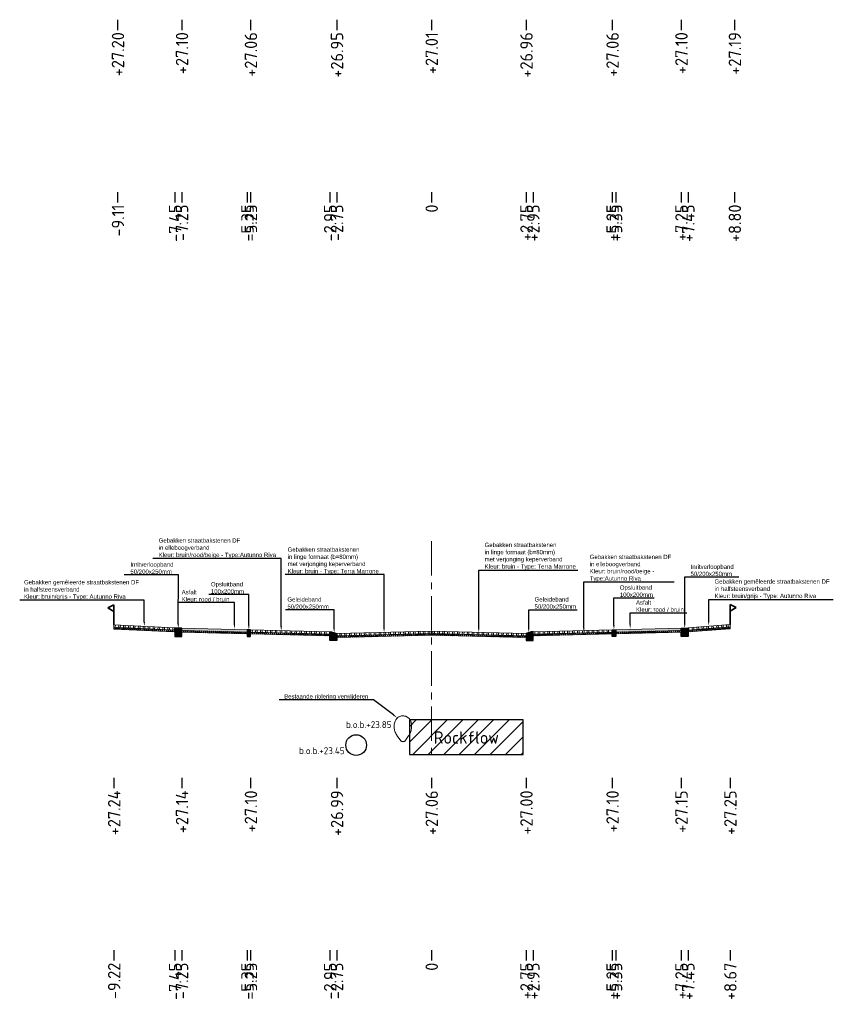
# Model space of a CAD drawing. Header units: metres. Extents: x 198530 to 198748, y 355169 to 355318.
# Tile 26 of 37: x 198646 to 198669, y 355213 to 355242. Entities that reach past the tile are written whole.
import ezdxf
from ezdxf import colors
from ezdxf.entities.mleader import LeaderData, LeaderLine
from ezdxf.math import Vec2, Vec3

# ---------------------------------------------------------------- set-up
doc = ezdxf.new("R2010")
doc.units = ezdxf.units.M
doc.linetypes.add('AM-AS', pattern=[16, 10, -2, 2, -2])
doc.linetypes.add('RI-GWA', pattern=[18.45, 6, -1.8, 1.75, -1.8, 1.75, -1.8, 1.75, -1.8])
doc.layers.get('Defpoints').update_dxf_attribs({"lineweight": 25})
for name, color, linetype, lineweight in [('B-WE-RI-GWA-BESTAANDE RIOLERING', 252, 'RI-GWA', 18), ('C3D-LABELS', 7, 'Continuous', 25), ('N-WE-AM-AS-G', 10, 'AM-AS', 18), ('N-WE-VH-VERHARDING_FUNDERING-G', 7, 'Continuous', 35), ('X-XX-AL-T25', 7, 'Continuous', 25)]:
    doc.layers.add(name, color=color, linetype=linetype, lineweight=lineweight)
for name, color, linetype in [('N-WE-AL-DETAIL-G', 7, 'Continuous'), ('N-WE-RI-DWA-NIEUWE RIOLERING', 7, 'Continuous'), ('N-WE-VH-ROCKFLOW-G', 10, 'Continuous')]:
    doc.layers.add(name, color=color, linetype=linetype)
doc.styles.add('NLCS-ISO', font='NLCS-ISO.ttf')
doc.styles.add('NLCS-ISO-M200-T25', font='NLCS-ISO.ttf', dxfattribs={"height": 0.5})
doc.styles.add('NLCS-ISO-M50-T25', font='NLCS-ISO.ttf', dxfattribs={"height": 0.125})
pattern_1 = [(60, (-3613.88653, -302.51122), (-0.0433012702, 0.025), []), (120, (-3613.88653, -302.51122), (-0.0433012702, -0.025), [])]

# ---------------------------------------------------------------- blocks, each defined once
blk = doc.blocks.new('*U12')
at = {"lineweight": 9}
h = blk.add_hatch(dxfattribs=at)
h.set_pattern_fill('ANSI32', color=252, scale=0.015, angle=47)
h.paths.add_polyline_path([(0, 0), (-2.75, -0.069), (-2.749, -0.139), (0.001, -0.07)])
h = blk.add_hatch(dxfattribs=at)
h.set_pattern_fill('AVH-ASFALT', color=252, scale=0.05, pattern_type=2)
h.set_pattern_definition(pattern_1)
h.paths.add_polyline_path([(0.001, -0.07), (-2.749, -0.139), (-2.749, -0.189), (0.001, -0.12)])
for points in [[(0.001, -0.12), (-2.749, -0.189), (-2.75, -0.069), (0, 0)], [(0.001, -0.07), (-2.749, -0.139)]]:
    blk.add_lwpolyline(points, dxfattribs=at)
at = {"layer": 'Defpoints', "color": 6, "lineweight": 9}
for points in [[(0, 0), (-2.75, -0.069), (-2.749, -0.139), (0.001, -0.07)], [(0.001, -0.07), (-2.749, -0.139), (-2.749, -0.189), (0.001, -0.12)]]:
    blk.add_lwpolyline(points, close=True, dxfattribs=at)
blk = doc.blocks.new('*U14')
at = {"lineweight": 9}
h = blk.add_hatch(dxfattribs=at)
h.set_pattern_fill('ANSI32', color=252, scale=0.015, angle=47)
h.paths.add_polyline_path([(0, 0), (-2.75, -0.069), (-2.749, -0.139), (0.001, -0.07)])
h = blk.add_hatch(dxfattribs=at)
h.set_pattern_fill('AVH-ASFALT', color=252, scale=0.05, pattern_type=2)
h.set_pattern_definition(pattern_1)
h.paths.add_polyline_path([(0.001, -0.07), (-2.749, -0.139), (-2.749, -0.189), (0.001, -0.12)])
for points in [[(0.001, -0.12), (-2.749, -0.189), (-2.75, -0.069), (0, 0)], [(0.001, -0.07), (-2.749, -0.139)]]:
    blk.add_lwpolyline(points, dxfattribs=at)
at = {"layer": 'Defpoints', "color": 6, "lineweight": 9}
for points in [[(0, 0), (-2.75, -0.069), (-2.749, -0.139), (0.001, -0.07)], [(0.001, -0.07), (-2.749, -0.139), (-2.749, -0.189), (0.001, -0.12)]]:
    blk.add_lwpolyline(points, close=True, dxfattribs=at)
blk = doc.blocks.new('Geleideband_5-20x25')
at = {"layer": 'N-WE-AL-DETAIL-G'}
h = blk.add_hatch(color=252, dxfattribs=at)
h.dxf.hatch_style = 1
h.paths.add_polyline_path([(0.2, -0.25), (0, -0.25), (0, 0), (0.05, 0), (0.2, -0.05)])
blk.add_lwpolyline([(0.2, -0.25), (0, -0.25), (0, 0), (0.05, 0), (0.2, -0.05)], close=True)
blk = doc.blocks.new('*U13')
at = {"lineweight": 9}
h = blk.add_hatch(dxfattribs=at)
h.set_pattern_fill('ANSI32', color=252, scale=0.015, angle=47)
h.paths.add_polyline_path([(0, 0), (-2.3, -0.057), (-2.299, -0.127), (0.001, -0.07)])
h = blk.add_hatch(dxfattribs=at)
h.set_pattern_fill('AVH-ASFALT', color=252, scale=0.05, pattern_type=2)
h.set_pattern_definition(pattern_1)
h.paths.add_polyline_path([(0.001, -0.07), (-2.299, -0.127), (-2.299, -0.177), (0.001, -0.12)])
for points in [[(0.001, -0.12), (-2.299, -0.177), (-2.3, -0.057), (0, 0)], [(0.001, -0.07), (-2.299, -0.127)]]:
    blk.add_lwpolyline(points, dxfattribs=at)
at = {"layer": 'Defpoints', "color": 6, "lineweight": 9}
for points in [[(0, 0), (-2.3, -0.057), (-2.299, -0.127), (0.001, -0.07)], [(0.001, -0.07), (-2.299, -0.127), (-2.299, -0.177), (0.001, -0.12)]]:
    blk.add_lwpolyline(points, close=True, dxfattribs=at)
blk = doc.blocks.new('Opsluitband_100x200')
at = {"layer": 'N-WE-AL-DETAIL-G'}
h = blk.add_hatch(color=252, dxfattribs=at)
h.dxf.hatch_style = 1
h.paths.add_polyline_path([(0.1, 0), (0, 0), (0, -0.2), (0.1, -0.2)])
blk.add_lwpolyline([(0, -0.2), (0, 0), (0.1, 0), (0.1, -0.2)], close=True)
blk = doc.blocks.new('*U103')
at = {"lineweight": 9}
h = blk.add_hatch(color=252, dxfattribs=at)
h.dxf.hatch_style = 1
h.paths.add_polyline_path([(0, 0), (-1.9, -0.048), (-1.899, -0.117), (0.001, -0.07)])
h = blk.add_hatch(dxfattribs=at)
h.set_pattern_fill('AVH-ASFALT', color=252, scale=0.05, pattern_type=2)
h.set_pattern_definition(pattern_1)
h.paths.add_polyline_path([(0.001, -0.07), (-1.899, -0.117), (-1.899, -0.167), (0.001, -0.12)])
for points in [[(0.001, -0.12), (-1.899, -0.167), (-1.9, -0.048), (0, 0)], [(0.001, -0.07), (-1.899, -0.117)]]:
    blk.add_lwpolyline(points, dxfattribs=at)
at = {"layer": 'Defpoints', "color": 6, "lineweight": 9}
for points in [[(0, 0), (-1.9, -0.048), (-1.899, -0.117), (0.001, -0.07)], [(0.001, -0.07), (-1.899, -0.117), (-1.899, -0.167), (0.001, -0.12)]]:
    blk.add_lwpolyline(points, close=True, dxfattribs=at)
blk = doc.blocks.new('Inritverloopband_20x25')
at = {"layer": 'N-WE-AL-DETAIL-G'}
h = blk.add_hatch(color=252, dxfattribs=at)
h.dxf.hatch_style = 1
h.paths.add_polyline_path([(0.2, -0.25), (0, -0.25), (0, 0), (0.2, 0)])
blk.add_lwpolyline([(0.2, -0.25), (0, -0.25), (0, 0), (0.2, 0)], close=True)
blk.add_lwpolyline([(0.2, 0), (0.2, 0.01)])
blk = doc.blocks.new('*U33')
at = {"lineweight": 9}
h = blk.add_hatch(dxfattribs=at)
h.set_pattern_fill('ANSI32', color=252, scale=0.015, angle=47)
h.paths.add_polyline_path([(0, 0), (-1.771, -0.044), (-1.77, -0.114), (0.001, -0.07)])
h = blk.add_hatch(dxfattribs=at)
h.set_pattern_fill('AVH-ASFALT', color=252, scale=0.05, pattern_type=2)
h.set_pattern_definition(pattern_1)
h.paths.add_polyline_path([(0.001, -0.07), (-1.77, -0.114), (-1.77, -0.164), (0.001, -0.12)])
for points in [[(0.001, -0.12), (-1.77, -0.164), (-1.771, -0.044), (0, 0)], [(0.001, -0.07), (-1.77, -0.114)]]:
    blk.add_lwpolyline(points, dxfattribs=at)
at = {"layer": 'Defpoints', "color": 6, "lineweight": 9}
for points in [[(0, 0), (-1.771, -0.044), (-1.77, -0.114), (0.001, -0.07)], [(0.001, -0.07), (-1.77, -0.114), (-1.77, -0.164), (0.001, -0.12)]]:
    blk.add_lwpolyline(points, close=True, dxfattribs=at)
blk = doc.blocks.new('OBJ_Grens')
at = {"layer": 'N-WE-VH-VERHARDING_FUNDERING-G'}
for p, q in [((0, 0), (0, 0.586)), ((0, 0.586), (0.179, 0.496)), ((0.179, 0.496), (0, 0.386))]:
    blk.add_line(p, q, dxfattribs=at)
blk = doc.blocks.new('*U34')
at = {"lineweight": 9}
h = blk.add_hatch(dxfattribs=at)
h.set_pattern_fill('ANSI32', color=252, scale=0.015, angle=47)
h.paths.add_polyline_path([(0, 0), (-1.223, -0.031), (-1.222, -0.101), (0.001, -0.07)])
h = blk.add_hatch(dxfattribs=at)
h.set_pattern_fill('AVH-ASFALT', color=252, scale=0.05, pattern_type=2)
h.set_pattern_definition(pattern_1)
h.paths.add_polyline_path([(0.001, -0.07), (-1.222, -0.101), (-1.222, -0.151), (0.001, -0.12)])
for points in [[(0.001, -0.12), (-1.222, -0.151), (-1.223, -0.031), (0, 0)], [(0.001, -0.07), (-1.222, -0.101)]]:
    blk.add_lwpolyline(points, dxfattribs=at)
at = {"layer": 'Defpoints', "color": 6, "lineweight": 9}
for points in [[(0, 0), (-1.223, -0.031), (-1.222, -0.101), (0.001, -0.07)], [(0.001, -0.07), (-1.222, -0.101), (-1.222, -0.151), (0.001, -0.12)]]:
    blk.add_lwpolyline(points, close=True, dxfattribs=at)

msp = doc.modelspace()

# ---------------------------------------------------------------- hatches: boundary and pattern name
at = {"layer": 'N-WE-VH-ROCKFLOW-G'}
h = msp.add_hatch(dxfattribs=at)
h.set_pattern_fill('ANSI31', color=256, scale=0.1)
h.set_pattern_definition([(45, (114.05783, -68.56), (-0.22450640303, 0.22450640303), [])])
h.paths.add_polyline_path([(198657.123, 355220.482), (198660.423, 355220.482), (198660.423, 355221.482), (198657.123, 355221.482)])
h.paths.add_polyline_path([(198657.701, 355220.559), (198659.825, 355220.559), (198659.825, 355221.423), (198657.701, 355221.423)], flags=24)

# ---------------------------------------------------------------- linework, layer by layer
at = {"layer": 'B-WE-RI-GWA-BESTAANDE RIOLERING'}
msp.add_lwpolyline([(198656.869, 355220.878), (198656.769, 355221.021, -0.266628), (198656.715, 355221.471, -0.62829), (198657.161, 355221.451, -0.238625), (198657.099, 355221.021), (198656.999, 355220.878, -0.38881)], format="xyb", close=True, dxfattribs=at)
at = {"layer": 'C3D-LABELS', "color": 7, "linetype": 'Continuous', "lineweight": 25}
for p, q in [((198648.65, 355241.803), (198648.65, 355241.503)), ((198650.51, 355241.803), (198650.51, 355241.503)), ((198652.51, 355241.803), (198652.51, 355241.503)), ((198655.01, 355241.803), (198655.01, 355241.503)), ((198657.76, 355241.803), (198657.76, 355241.503)), ((198660.51, 355241.803), (198660.51, 355241.503)), ((198663.01, 355241.803), (198663.01, 355241.503)), ((198665.01, 355241.803), (198665.01, 355241.503)), ((198666.56, 355241.803), (198666.56, 355241.503)), ((198648.65, 355236.802), (198648.65, 355236.502)), ((198650.31, 355236.802), (198650.31, 355236.502)), ((198650.51, 355236.802), (198650.51, 355236.502)), ((198652.41, 355236.802), (198652.41, 355236.502)), ((198652.51, 355236.802), (198652.51, 355236.502)), ((198654.81, 355236.802), (198654.81, 355236.502)), ((198655.01, 355236.802), (198655.01, 355236.502)), ((198657.76, 355236.802), (198657.76, 355236.502)), ((198660.51, 355236.802), (198660.51, 355236.502)), ((198660.71, 355236.802), (198660.71, 355236.502)), ((198663.01, 355236.802), (198663.01, 355236.502)), ((198663.11, 355236.802), (198663.11, 355236.502)), ((198665.01, 355236.802), (198665.01, 355236.502)), ((198665.21, 355236.802), (198665.21, 355236.502)), ((198666.56, 355236.802), (198666.56, 355236.502)), ((198648.54, 355219.799), (198648.54, 355219.499)), ((198650.51, 355219.799), (198650.51, 355219.499)), ((198652.51, 355219.799), (198652.51, 355219.499)), ((198655.01, 355219.799), (198655.01, 355219.499)), ((198657.76, 355219.799), (198657.76, 355219.499)), ((198660.51, 355219.799), (198660.51, 355219.499)), ((198663.01, 355219.799), (198663.01, 355219.499)), ((198665.01, 355219.799), (198665.01, 355219.499)), ((198666.43, 355219.799), (198666.43, 355219.499)), ((198648.54, 355214.801), (198648.54, 355214.501)), ((198650.31, 355214.801), (198650.31, 355214.501)), ((198650.51, 355214.801), (198650.51, 355214.501)), ((198652.41, 355214.801), (198652.41, 355214.501)), ((198652.51, 355214.801), (198652.51, 355214.501)), ((198654.81, 355214.801), (198654.81, 355214.501)), ((198655.01, 355214.801), (198655.01, 355214.501)), ((198657.76, 355214.801), (198657.76, 355214.501)), ((198660.51, 355214.801), (198660.51, 355214.501)), ((198660.71, 355214.801), (198660.71, 355214.501)), ((198663.01, 355214.801), (198663.01, 355214.501)), ((198663.11, 355214.801), (198663.11, 355214.501)), ((198665.01, 355214.801), (198665.01, 355214.501)), ((198665.21, 355214.801), (198665.21, 355214.501)), ((198666.43, 355214.801), (198666.43, 355214.501))]:
    msp.add_line(p, q, dxfattribs=at)
at = {"layer": 'N-WE-AM-AS-G', "ltscale": 0.1}
msp.add_lwpolyline([(198657.76, 355226.675), (198657.76, 355220.433)], dxfattribs=at)
at = {"layer": 'N-WE-RI-DWA-NIEUWE RIOLERING'}
msp.add_circle((198655.576, 355220.753), 0.3, dxfattribs=at)
at = {"layer": 'N-WE-VH-ROCKFLOW-G'}
msp.add_lwpolyline([(198657.123, 355220.482), (198660.423, 355220.482), (198660.423, 355221.482), (198657.123, 355221.482)], close=True, dxfattribs=at)

# ---------------------------------------------------------------- block references
at = {"layer": 'N-WE-AL-DETAIL-G', "xscale": -1}
for name, p in [('OBJ_Grens', (198648.54, 355224.241)), ('Inritverloopband_20x25', (198650.51, 355224.15)), ('*U103', (198650.51, 355224.15)), ('Opsluitband_100x200', (198652.51, 355224.1)), ('*U13', (198652.51, 355224.1)), ('*U14', (198657.76, 355224.061)), ('Geleideband_5-20x25', (198660.71, 355224.043))]:
    msp.add_blockref(name, p, dxfattribs=at)
at = {"layer": 'N-WE-AL-DETAIL-G'}
for name, p in [('OBJ_Grens', (198666.43, 355224.251)), ('Inritverloopband_20x25', (198665.01, 355224.15)), ('Geleideband_5-20x25', (198654.81, 355224.042)), ('*U12', (198657.76, 355224.061))]:
    msp.add_blockref(name, p, dxfattribs=at)
at = {"layer": 'N-WE-AL-DETAIL-G', "xscale": -1}
for name, p, rotation in [('*U33', (198648.54, 355224.241), 358.810996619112), ('*U13', (198660.71, 355224.042), 2.868139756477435)]:
    msp.add_blockref(name, p, dxfattribs=dict(at, rotation=rotation))
at = {"layer": 'N-WE-AL-DETAIL-G'}
for name, p, rotation in [('*U34', (198666.43, 355224.251), 2.844403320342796), ('Opsluitband_100x200', (198663.01, 355224.1), 0.0002486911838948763), ('*U103', (198665.01, 355224.15), 0.0002486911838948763)]:
    msp.add_blockref(name, p, dxfattribs=dict(at, rotation=rotation))

# ---------------------------------------------------------------- texts
at = {"layer": 'B-WE-RI-GWA-BESTAANDE RIOLERING', "insert": (198655.281, 355221.448), "char_height": 0.2, "attachment_point": 1, "style": 'NLCS-ISO-M200-T25'}
msp.add_mtext_dynamic_manual_height_columns('b.o.b.+23.85', width=1.70356, gutter_width=2.5, heights=[0.543], dxfattribs=at)
at = {"layer": 'C3D-LABELS', "color": 7, "linetype": 'Continuous', "lineweight": 25, "char_height": 0.36, "attachment_point": 6, "rotation": 90, "style": 'NLCS-ISO'}
for s, insert in [('+27.20', (198648.66, 355241.441)), ('+27.10', (198650.52, 355241.441)), ('+27.06', (198652.52, 355241.441)), ('+26.95', (198655.02, 355241.441)), ('+27.01', (198657.77, 355241.441)), ('+26.96', (198660.52, 355241.441)), ('+27.06', (198663.02, 355241.441)), ('+27.10', (198665.02, 355241.441)), ('+27.19', (198666.57, 355241.441)), ('-9.11', (198648.66, 355236.44)), ('-7.45', (198650.32, 355236.44)), ('-7.25', (198650.52, 355236.44)), ('-5.35', (198652.42, 355236.44)), ('-5.25', (198652.52, 355236.44)), ('-2.95', (198654.82, 355236.44)), ('-2.75', (198655.02, 355236.44)), ('0', (198657.77, 355236.44)), ('+2.75', (198660.52, 355236.44)), ('+2.95', (198660.72, 355236.44)), ('+5.25', (198663.02, 355236.44)), ('+5.35', (198663.12, 355236.44)), ('+7.25', (198665.02, 355236.44)), ('+7.45', (198665.22, 355236.44)), ('+8.80', (198666.57, 355236.44)), ('+27.24', (198648.55, 355219.438)), ('+27.14', (198650.52, 355219.438)), ('+27.10', (198652.52, 355219.438)), ('+26.99', (198655.02, 355219.438)), ('+27.06', (198657.77, 355219.438)), ('+27.00', (198660.52, 355219.438)), ('+27.10', (198663.02, 355219.438)), ('+27.15', (198665.02, 355219.438)), ('+27.25', (198666.44, 355219.438)), ('-9.22', (198648.55, 355214.44)), ('-7.45', (198650.32, 355214.44)), ('-7.25', (198650.52, 355214.44)), ('-5.35', (198652.42, 355214.44)), ('-5.25', (198652.52, 355214.44)), ('-2.95', (198654.82, 355214.44)), ('-2.75', (198655.02, 355214.44)), ('0', (198657.77, 355214.44)), ('+2.75', (198660.52, 355214.44)), ('+2.95', (198660.72, 355214.44)), ('+5.25', (198663.02, 355214.44)), ('+5.35', (198663.12, 355214.44)), ('+7.25', (198665.02, 355214.44)), ('+7.45', (198665.22, 355214.44)), ('+8.67', (198666.44, 355214.44))]:
    msp.add_mtext(s, dxfattribs=dict(at, insert=insert))
at = {"layer": 'N-WE-RI-DWA-NIEUWE RIOLERING', "insert": (198653.918, 355220.69), "char_height": 0.2, "attachment_point": 1, "style": 'NLCS-ISO-M200-T25'}
msp.add_mtext_dynamic_manual_height_columns('b.o.b.+23.45', width=1.70356, gutter_width=2.5, heights=[0.543], dxfattribs=at)
at = {"layer": 'N-WE-VH-ROCKFLOW-G', "insert": (198657.827, 355221.153), "char_height": 0.36, "attachment_point": 1, "style": 'NLCS-ISO'}
msp.add_mtext('Rockflow', dxfattribs=at)

# ---------------------------------------------------------------- leaders
at = {"layer": 'X-XX-AL-T25'}
ml = msp.add_multileader_mtext('Standard', dxfattribs=at)
ml.set_content('{\\fArial|b0|i0|c0|p34;Gebakken straatbakstenen DF \\Pin elleboogverband\\PKleur: bruin/rood/beige - Type:Autunno Riva}', color=256, style='NLCS-ISO-M50-T25')
ml.set_leader_properties(color=256, linetype='ByLayer', lineweight=-1)
ml.build(insert=Vec2(0, 0))
ml.multileader.update_dxf_attribs({"text_left_attachment_type": 5, "text_right_attachment_type": 5, "dogleg_length": 0.125, "arrow_head_size": 0.125})
ctx = ml.context
ctx.base_point, ctx.char_height, ctx.arrow_head_size, ctx.landing_gap_size, ctx.plane_origin = Vec3(198649.797, 355226.17), 0.125, 0.125, 0.045, Vec3(198652.88, 355224.418)
ctx.left_attachment, ctx.right_attachment = 5, 5
notes = []
notes.append((ctx, [(0, (1, 1, 0), (198653.399, 355226.17), (-1, 0), 0.125, [(0, [(198653.399, 355224.07)], 0, [])])]))
ctx.mtext.insert, ctx.mtext.flow_direction = Vec3(198649.842, 355226.753), 5
ml = msp.add_multileader_mtext('Standard', dxfattribs=at)
ml.set_content('{\\fArial|b0|i0|c0|p34;Gebakken straatbakstenen \\Pin linge formaat (b=80mm) \\Pmet verjonging keperverband\\PKleur: bruin - Type: Terra Marrone}', color=256, style='NLCS-ISO-M50-T25')
ml.set_leader_properties(color=256, linetype='ByLayer', lineweight=-1)
ml.build(insert=Vec2(0, 0))
ml.multileader.update_dxf_attribs({"text_left_attachment_type": 5, "text_right_attachment_type": 5, "dogleg_length": 0.125, "arrow_head_size": 0.125})
ctx = ml.context
ctx.base_point, ctx.char_height, ctx.arrow_head_size, ctx.landing_gap_size, ctx.plane_origin = Vec3(198653.541, 355225.699), 0.125, 0.125, 0.045, Vec3(198656.904, 355224.371)
ctx.left_attachment, ctx.right_attachment = 5, 5
notes.append((ctx, [(1, (1, 1, 0), (198656.385, 355225.699), (-1, 0), 0.125, [(0, [(198656.385, 355224.024)], 0, [])])]))
ctx.mtext.insert, ctx.mtext.flow_direction = Vec3(198653.586, 355226.49), 5
ml = msp.add_multileader_mtext('Standard', dxfattribs=at)
ml.set_content('{\\fArial|b0|i0|c0|p34;Gebakken straatbakstenen \\Pin linge formaat (b=80mm) \\Pmet verjonging keperverband\\PKleur: bruin - Type: Terra Marrone}', color=256, style='NLCS-ISO-M50-T25')
ml.set_leader_properties(color=256, linetype='ByLayer', lineweight=-1)
ml.build(insert=Vec2(0, 0))
ml.multileader.update_dxf_attribs({"text_left_attachment_type": 5, "text_right_attachment_type": 5, "dogleg_length": 0.125, "arrow_head_size": 0.125})
ctx = ml.context
ctx.base_point, ctx.char_height, ctx.arrow_head_size, ctx.landing_gap_size, ctx.plane_origin = Vec3(198659.26, 355225.834), 0.125, 0.125, 0.045, Vec3(198659.654, 355224.374)
ctx.left_attachment, ctx.right_attachment = 5, 5
notes.append((ctx, [(0, (1, 1, 0), (198659.135, 355225.834), (1, 0), 0.125, [(0, [(198659.135, 355224.027)], 0, [])])]))
ctx.mtext.insert, ctx.mtext.flow_direction = Vec3(198659.305, 355226.625), 5
ml = msp.add_multileader_mtext('Standard', dxfattribs=at)
ml.set_content('{\\fArial|b0|i0|c0|p34;Gebakken straatbakstenen DF \\Pin elleboogverband\\PKleur: bruin/rood/beige - \\PType:Autunno Riva}', color=256, style='NLCS-ISO-M50-T25')
ml.set_leader_properties(color=256, linetype='ByLayer', lineweight=-1)
ml.build(insert=Vec2(0, 0))
ml.multileader.update_dxf_attribs({"text_left_attachment_type": 5, "text_right_attachment_type": 5, "dogleg_length": 0.125, "arrow_head_size": 0.125})
ctx = ml.context
ctx.base_point, ctx.char_height, ctx.arrow_head_size, ctx.landing_gap_size, ctx.plane_origin = Vec3(198662.312, 355225.486), 0.125, 0.125, 0.045, Vec3(198662.707, 355224.368)
ctx.left_attachment, ctx.right_attachment = 5, 5
notes.append((ctx, [(0, (1, 1, 0), (198662.187, 355225.486), (1, 0), 0.125, [(0, [(198662.187, 355224.02)], 0, [])])]))
ctx.mtext.insert, ctx.mtext.flow_direction = Vec3(198662.357, 355226.277), 5
ml = msp.add_multileader_mtext('Standard', dxfattribs=at)
ml.set_content('{\\fArial|b0|i0|c0|p34;Inritverloopband \\P50/200x250mm}', color=256, style='NLCS-ISO-M50-T25')
ml.set_leader_properties(color=256, linetype='ByLayer', lineweight=-1)
ml.build(insert=Vec2(0, 0))
ml.multileader.update_dxf_attribs({"text_left_attachment_type": 5, "text_right_attachment_type": 5, "dogleg_length": 0.125, "arrow_head_size": 0.125})
ctx = ml.context
ctx.base_point, ctx.char_height, ctx.arrow_head_size, ctx.landing_gap_size, ctx.plane_origin = Vec3(198648.976, 355225.696), 0.125, 0.125, 0.045, Vec3(198650.929, 355224.497)
ctx.left_attachment, ctx.right_attachment = 5, 5
notes.append((ctx, [(1, (1, 1, 0), (198650.414, 355225.696), (-1, 0), 0.125, [(0, [(198650.41, 355224.15)], 0, [])])]))
ctx.mtext.insert, ctx.mtext.flow_direction = Vec3(198649.021, 355226.056), 5
ml = msp.add_multileader_mtext('Standard', dxfattribs=at)
ml.set_content('{\\fArial|b0|i0|c0|p34;Inritverloopband \\P50/200x250mm}', color=256, style='NLCS-ISO-M50-T25')
ml.set_leader_properties(color=256, linetype='ByLayer', lineweight=-1)
ml.build(insert=Vec2(0, 0))
ml.multileader.update_dxf_attribs({"text_left_attachment_type": 5, "text_right_attachment_type": 5, "dogleg_length": 0.125, "arrow_head_size": 0.125})
ctx = ml.context
ctx.base_point, ctx.char_height, ctx.arrow_head_size, ctx.landing_gap_size, ctx.plane_origin = Vec3(198665.239, 355225.631), 0.125, 0.125, 0.045, Vec3(198665.634, 355224.496)
ctx.left_attachment, ctx.right_attachment = 5, 5
notes.append((ctx, [(0, (1, 1, 0), (198665.114, 355225.631), (1, 0), 0.125, [(0, [(198665.114, 355224.148)], 0, [])])]))
ctx.mtext.insert, ctx.mtext.flow_direction = Vec3(198665.284, 355225.992), 5
ml = msp.add_multileader_mtext('Standard', dxfattribs=at)
ml.set_content('{\\fArial|b0|i0|c0|p34;Gebakken gemêleerde straatbakstenen DF \\Pin halfsteensverband\\PKleur: bruin/grijs - Type: Autunno Riva}', color=256, style='NLCS-ISO-M50-T25')
ml.set_leader_properties(color=256, linetype='ByLayer', lineweight=-1)
ml.build(insert=Vec2(0, 0))
ml.multileader.update_dxf_attribs({"text_left_attachment_type": 5, "text_right_attachment_type": 5, "dogleg_length": 0.125, "arrow_head_size": 0.125})
ctx = ml.context
ctx.base_point, ctx.char_height, ctx.arrow_head_size, ctx.landing_gap_size, ctx.plane_origin = Vec3(198645.888, 355224.957), 0.125, 0.125, 0.045, Vec3(198647.868, 355224.49)
ctx.left_attachment, ctx.right_attachment = 5, 5
notes.append((ctx, [(1, (1, 1, 0), (198649.425, 355224.957), (-1, 0), 0.125, [(0, [(198649.425, 355224.201)], 0, [])])]))
ctx.mtext.insert, ctx.mtext.flow_direction = Vec3(198645.933, 355225.542), 5
ml = msp.add_multileader_mtext('Standard', dxfattribs=at)
ml.set_content('{\\fArial|b0|i0|c0|p34;Opsluitband\\P100x200mm}', color=256, style='NLCS-ISO-M50-T25')
ml.set_leader_properties(color=256, linetype='ByLayer', lineweight=-1)
ml.build(insert=Vec2(0, 0))
ml.multileader.update_dxf_attribs({"text_left_attachment_type": 5, "text_right_attachment_type": 5, "dogleg_length": 0.125, "arrow_head_size": 0.125})
ctx = ml.context
ctx.base_point, ctx.char_height, ctx.arrow_head_size, ctx.landing_gap_size, ctx.plane_origin = Vec3(198651.314, 355225.123), 0.125, 0.125, 0.045, Vec3(198652.979, 355224.447)
ctx.left_attachment, ctx.right_attachment = 5, 5
notes.append((ctx, [(1, (1, 1, 0), (198652.46, 355225.123), (-1, 0), 0.125, [(0, [(198652.46, 355224.1)], 0, [])])]))
ctx.mtext.insert, ctx.mtext.flow_direction = Vec3(198651.359, 355225.484), 5
ml = msp.add_multileader_mtext('Standard', dxfattribs=at)
ml.set_content('{\\fArial|b0|i0|c0|p34;Opsluitband\\P100x200mm}', color=256, style='NLCS-ISO-M50-T25')
ml.set_leader_properties(color=256, linetype='ByLayer', lineweight=-1)
ml.build(insert=Vec2(0, 0))
ml.multileader.update_dxf_attribs({"text_left_attachment_type": 5, "text_right_attachment_type": 5, "dogleg_length": 0.125, "arrow_head_size": 0.125})
ctx = ml.context
ctx.base_point, ctx.char_height, ctx.arrow_head_size, ctx.landing_gap_size, ctx.plane_origin = Vec3(198663.185, 355225.027), 0.125, 0.125, 0.045, Vec3(198663.579, 355224.447)
ctx.left_attachment, ctx.right_attachment = 5, 5
notes.append((ctx, [(0, (1, 1, 0), (198663.06, 355225.027), (1, 0), 0.125, [(0, [(198663.06, 355224.1)], 0, [])])]))
ctx.mtext.insert, ctx.mtext.flow_direction = Vec3(198663.23, 355225.388), 5
ml = msp.add_multileader_mtext('Standard', dxfattribs=at)
ml.set_content('{\\fArial|b0|i0|c0|p34;Gebakken gemêleerde straatbakstenen DF \\Pin halfsteensverband\\PKleur: bruin/grijs - Type: Autunno Riva}', color=256, style='NLCS-ISO-M50-T25')
ml.set_leader_properties(color=256, linetype='ByLayer', lineweight=-1)
ml.build(insert=Vec2(0, 0))
ml.multileader.update_dxf_attribs({"text_left_attachment_type": 5, "text_right_attachment_type": 5, "dogleg_length": 0.125, "arrow_head_size": 0.125})
ctx = ml.context
ctx.base_point, ctx.char_height, ctx.arrow_head_size, ctx.landing_gap_size, ctx.plane_origin = Vec3(198665.935, 355224.978), 0.125, 0.125, 0.045, Vec3(198664.253, 355224.511)
ctx.left_attachment, ctx.right_attachment = 5, 5
notes.append((ctx, [(0, (1, 1, 0), (198665.81, 355224.978), (1, 0), 0.125, [(0, [(198665.81, 355224.221)], 0, [])])]))
ctx.mtext.insert, ctx.mtext.flow_direction = Vec3(198665.98, 355225.562), 5
ml = msp.add_multileader_mtext('Standard', dxfattribs=at)
ml.set_content('{\\fArial|b0|i0|c0|p34;Asfalt\\PKleur: rood / bruin}', color=256, style='NLCS-ISO-M50-T25')
ml.set_leader_properties(color=256, linetype='ByLayer', lineweight=-1)
ml.build(insert=Vec2(0, 0))
ml.multileader.update_dxf_attribs({"text_left_attachment_type": 5, "text_right_attachment_type": 5, "dogleg_length": 0.125, "arrow_head_size": 0.125})
ctx = ml.context
ctx.base_point, ctx.char_height, ctx.arrow_head_size, ctx.landing_gap_size, ctx.plane_origin = Vec3(198650.465, 355224.893), 0.125, 0.125, 0.045, Vec3(198652.563, 355224.492)
ctx.left_attachment, ctx.right_attachment = 5, 5
notes.append((ctx, [(1, (1, 1, 0), (198652.043, 355224.893), (-1, 0), 0.125, [(0, [(198652.043, 355224.126)], 0, [])])]))
ctx.mtext.insert, ctx.mtext.flow_direction = Vec3(198650.51, 355225.255), 5
ml = msp.add_multileader_mtext('Standard', dxfattribs=at)
ml.set_content('{\\fArial|b0|i0|c0|p34;Geleideband\\P50/200x250mm}', color=256, style='NLCS-ISO-M50-T25')
ml.set_leader_properties(color=256, linetype='ByLayer', lineweight=-1)
ml.build(insert=Vec2(0, 0))
ml.multileader.update_dxf_attribs({"text_left_attachment_type": 5, "text_right_attachment_type": 5, "dogleg_length": 0.125, "arrow_head_size": 0.125})
ctx = ml.context
ctx.base_point, ctx.char_height, ctx.arrow_head_size, ctx.landing_gap_size, ctx.plane_origin = Vec3(198653.535, 355224.679), 0.125, 0.125, 0.045, Vec3(198655.454, 355224.365)
ctx.left_attachment, ctx.right_attachment = 5, 5
notes.append((ctx, [(1, (1, 1, 0), (198654.935, 355224.679), (-1, 0), 0.125, [(0, [(198654.935, 355224.017)], 0, [])])]))
ctx.mtext.insert, ctx.mtext.flow_direction = Vec3(198653.58, 355225.041), 5
ml = msp.add_multileader_mtext('Standard', dxfattribs=at)
ml.set_content('{\\fArial|b0|i0|c0|p34;Geleideband\\P50/200x250mm}', color=256, style='NLCS-ISO-M50-T25')
ml.set_leader_properties(color=256, linetype='ByLayer', lineweight=-1)
ml.build(insert=Vec2(0, 0))
ml.multileader.update_dxf_attribs({"text_left_attachment_type": 5, "text_right_attachment_type": 5, "dogleg_length": 0.125, "arrow_head_size": 0.125})
ctx = ml.context
ctx.base_point, ctx.char_height, ctx.arrow_head_size, ctx.landing_gap_size, ctx.plane_origin = Vec3(198660.71, 355224.682), 0.125, 0.125, 0.045, Vec3(198661.104, 355224.368)
ctx.left_attachment, ctx.right_attachment = 5, 5
notes.append((ctx, [(0, (1, 1, 0), (198660.585, 355224.682), (1, 0), 0.125, [(0, [(198660.585, 355224.021)], 0, [])])]))
ctx.mtext.insert, ctx.mtext.flow_direction = Vec3(198660.755, 355225.045), 5
ml = msp.add_multileader_mtext('Standard', dxfattribs=at)
ml.set_content('{\\fArial|b0|i0|c0|p34;Asfalt\\PKleur: rood / bruin}', color=256, style='NLCS-ISO-M50-T25')
ml.set_leader_properties(color=256, linetype='ByLayer', lineweight=-1)
ml.build(insert=Vec2(0, 0))
ml.multileader.update_dxf_attribs({"text_left_attachment_type": 5, "text_right_attachment_type": 5, "dogleg_length": 0.125, "arrow_head_size": 0.125})
ctx = ml.context
ctx.base_point, ctx.char_height, ctx.arrow_head_size, ctx.landing_gap_size, ctx.plane_origin = Vec3(198663.656, 355224.593), 0.125, 0.125, 0.045, Vec3(198664.051, 355224.478)
ctx.left_attachment, ctx.right_attachment = 5, 5
notes.append((ctx, [(0, (1, 1, 0), (198663.531, 355224.593), (1, 0), 0.125, [(0, [(198663.531, 355224.13)], 0, [])])]))
ctx.mtext.insert, ctx.mtext.flow_direction = Vec3(198663.701, 355224.955), 5
ml = msp.add_multileader_mtext('Standard', dxfattribs=at)
ml.set_content('{\\fArial|b0|i0|c0|p34;Bestaande riolering verwijderen}', color=256, style='NLCS-ISO-M50-T25')
ml.set_leader_properties(color=256, linetype='ByLayer', lineweight=-1)
ml.build(insert=Vec2(0, 0))
ml.multileader.update_dxf_attribs({"text_left_attachment_type": 5, "text_right_attachment_type": 5, "dogleg_length": 0.125, "arrow_head_size": 0.125})
ctx = ml.context
ctx.base_point, ctx.char_height, ctx.arrow_head_size, ctx.landing_gap_size, ctx.plane_origin = Vec3(198653.44, 355222.069), 0.125, 0.125, 0.045, Vec3(198658.093, 355221.755)
ctx.left_attachment, ctx.right_attachment = 5, 5
notes.append((ctx, [(1, (1, 1, 0), (198656.076, 355222.069), (-1, 0), 0.125, [(0, [(198656.758, 355221.552)], 0, [])])]))
ctx.mtext.insert, ctx.mtext.flow_direction = Vec3(198653.485, 355222.23), 5
for ctx, leaders in notes:
    for number, flags, end, landing, length, lines in leaders:
        leader = LeaderData()
        leader.index, (leader.has_last_leader_line, leader.has_dogleg_vector, leader.attachment_direction) = number, flags
        leader.last_leader_point, leader.dogleg_vector, leader.dogleg_length = Vec3(end), Vec3(landing), length
        for number, points, colour, breaks in lines:
            line = LeaderLine()
            line.index, line.vertices, line.color, line.breaks = number, Vec3.list(points), colors.encode_raw_color(colour), breaks
            leader.lines.append(line)
        ctx.leaders.append(leader)

doc.saveas('drawing.dxf')
